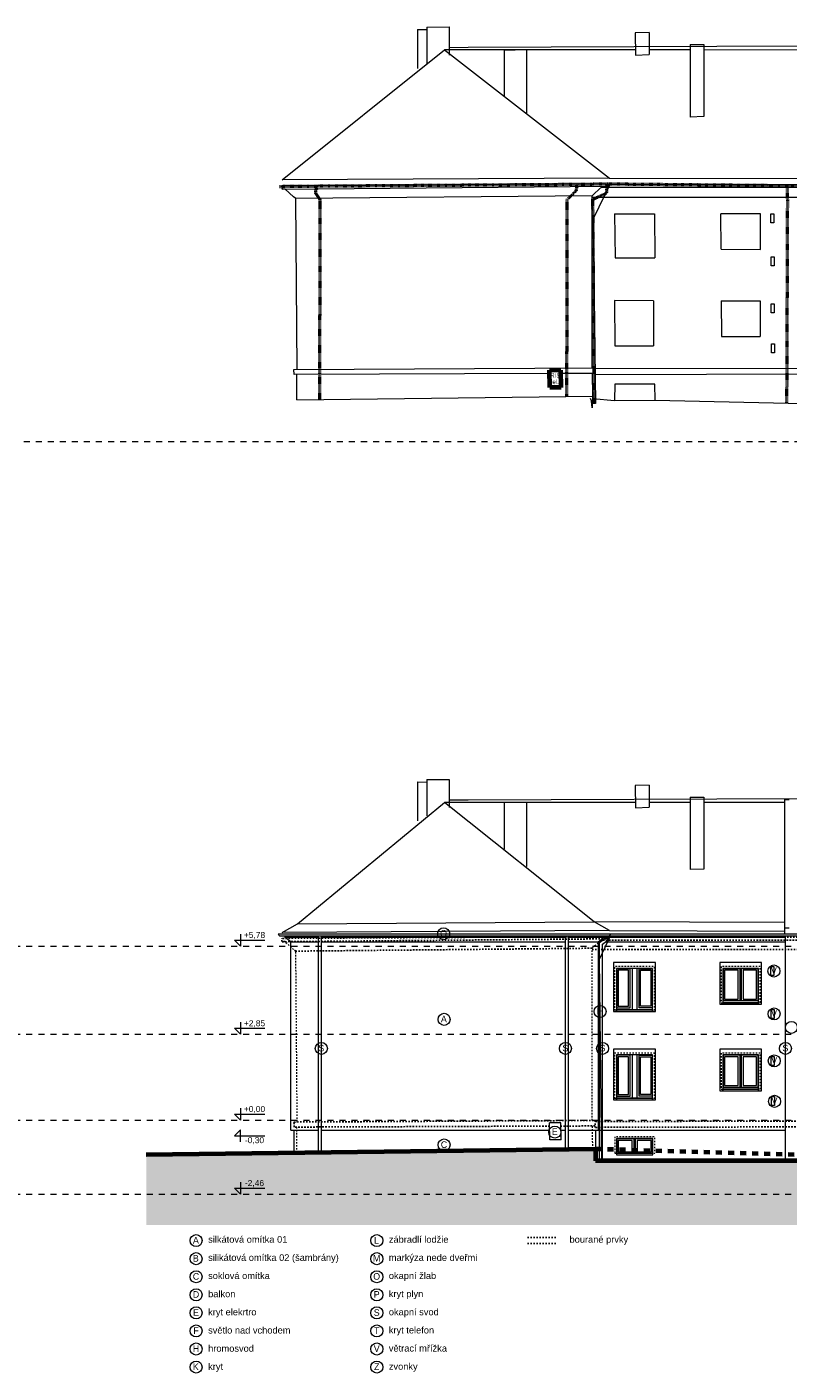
# Model space of a CAD drawing. Extents: x -2490 to 252751, y -28042 to 61627.
# Tile 10 of 13: x 125131 to 150404, y 16835 to 61555. Entities that reach past the tile are written whole.
import ezdxf

# ---------------------------------------------------------------- set-up
doc = ezdxf.new("R2010")
doc.units = 0
doc.header["$MEASUREMENT"] = 0
for name, pattern in [('DGN Style 4', [0.565042, 0.282344, -0.141172, 0.000352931, -0.141172]), ('čárkovaná M', [400, 200, -200]), ('čárkovaná S', [100, 50, -50])]:
    doc.linetypes.add(name, pattern=pattern)
for name, color, linetype, lineweight, true_color in [('2D kreslení - obecné_Číslo_pera__241', 9, 'Continuous', 13, 0x808080), ('blok I_komíny_Číslo_pera__252', 7, 'Continuous', 13, 0x917be6), ('blok I_pohled3_terén_Číslo_pera__30', 7, 'Continuous', 13, 0xfed4ff), ('blok I_pohled4_terén_Číslo_pera__30', 7, 'Continuous', 13, 0xfed4ff), ('blok I_pohled5_terén_Číslo_pera__30', 7, 'Continuous', 13, 0xfed4ff)]:
    doc.layers.add(name, color=color, linetype=linetype, lineweight=lineweight, true_color=true_color)
for name, color, linetype, lineweight in [('2D VÝPLNĚ_Číslo_pera__4', 91, 'Continuous', 13), ('2D ČÁRY_Číslo_pera__1', 7, 'Continuous', 15), ('2D ČÁRY_Číslo_pera__3', 150, 'Continuous', 13), ('blok I_hromosvody_Číslo_pera__3', 150, 'Continuous', 13), ('blok I_hromosvody_Číslo_pera__4', 91, 'Continuous', 13), ('blok I_komíny_Číslo_pera__1', 7, 'Continuous', 15), ('blok I_okapy_Číslo_pera__5', 231, 'Continuous', 50), ('blok I_pohled1_RIS_Číslo_pera__6', 190, 'Continuous', 70), ('Blok I_pohled1_střecha_Číslo_pera__1', 7, 'Continuous', 15), ('blok I_pohled3_fasáda_Číslo_pera__1', 7, 'Continuous', 15), ('blok I_pohled3_fasáda_Číslo_pera__2', 1, 'Continuous', 25), ('blok I_pohled3_fasáda_Číslo_pera__3', 150, 'Continuous', 13), ('blok I_pohled3_fasáda_Číslo_pera__6', 190, 'Continuous', 70), ('blok I_pohled3_střecha_Číslo_pera__1', 7, 'Continuous', 15), ('blok I_pohled3_terén_Číslo_pera__6', 190, 'Continuous', 70), ('blok I_pohled5_fasáda_Číslo_pera__1', 7, 'Continuous', 15), ('blok I_pohled5_fasáda_Číslo_pera__2', 1, 'Continuous', 25), ('blok I_pohled5_mřížky_Číslo_pera__1', 7, 'Continuous', 15), ('blok I_pohled5_mřížky_Číslo_pera__4', 91, 'Continuous', 13), ('blok I_pohled5_okna_Číslo_pera__3', 150, 'Continuous', 13), ('blok I_pohled5_střecha_Číslo_pera__1', 7, 'Continuous', 15), ('blok I_pohled5_střecha_Číslo_pera__6', 190, 'Continuous', 70), ('blok I_pohled5_terén_Číslo_pera__6', 190, 'Continuous', 70), ('KRESBA_Číslo_pera__1', 7, 'Continuous', 15), ('KRESBA_Číslo_pera__4', 91, 'Continuous', 13), ('obrys_Číslo_pera__1', 7, 'Continuous', 15), ('POZNÁMKY.TEXT_Číslo_pera__4', 91, 'Continuous', 13), ('vodorovné konstrukce_Číslo_pera__2', 1, 'Continuous', 25)]:
    doc.layers.add(name, color=color, linetype=linetype, lineweight=lineweight)
doc.styles.add('GENERATED_STYLE_1', font='arial.ttf')
doc.styles.add('GENERATED_STYLE_2', font='txt')
doc.styles.add('GENERATED_STYLE_3', font='txt')

msp = doc.modelspace()

# ---------------------------------------------------------------- hatches: boundary and pattern name
at = {"layer": '2D VÝPLNĚ_Číslo_pera__4', "linetype": 'Continuous'}
msp.add_hatch(color=256, dxfattribs=at).paths.add_polyline_path([(129091, 24098), (129091, 21755), (171846, 21755), (171846, 24558), (159217, 23882), (157759, 23896), (144013, 23889), (144012, 24285)], flags=0)

# ---------------------------------------------------------------- linework, layer by layer
at = {"layer": '2D kreslení - obecné_Číslo_pera__241', "linetype": 'Continuous'}
for centre in [(138968, 31431), (149935, 30192), (138982, 28586), (144161, 28846), (149940, 28766), (150516, 28319), (134907, 27621), (143011, 27621), (144245, 27621), (150317, 27621), (149946, 27206), (149956, 25862), (138982, 24413), (142659, 24840), (130748, 21235), (136748, 21235), (130748, 20635), (136748, 20635), (130748, 20035), (136748, 20035), (130748, 19435), (136748, 19435), (130748, 18835), (136748, 18835), (130748, 18235), (136748, 18235), (130748, 17635), (136748, 17635), (130748, 17035), (136748, 17035)]:
    msp.add_circle(centre, 200, dxfattribs=at)
at = {"layer": '2D ČÁRY_Číslo_pera__1', "linetype": 'Continuous'}
for p, q in [((143967, 31821), (138995, 35794)), ((134112, 31758), (143967, 31821)), ((134807, 24170), (134807, 31356)), ((134907, 24171), (134907, 31356)), ((143011, 24273), (143011, 31356)), ((143111, 24274), (143111, 31356)), ((144320, 31268), (144320, 31356)), ((144420, 31218), (144420, 31356)), ((150317, 23892), (150317, 31356)), ((133893, 24909), (133893, 31161)), ((133893, 31161), (134807, 31161)), ((134907, 31161), (143011, 31161)), ((143111, 31161), (144178, 31161)), ((144095, 31161), (144095, 24909)), ((144145, 23889), (144145, 31136)), ((144245, 23889), (144245, 31086)), ((144345, 31161), (150317, 31161)), ((133893, 24909), (134807, 24909)), ((133993, 24909), (133993, 24160)), ((134907, 24909), (142492, 24909)), ((142862, 24909), (143011, 24909)), ((143111, 24909), (150317, 24909)), ((144012, 24909), (144012, 24285))]:
    msp.add_line(p, q, dxfattribs=at)
at = {"layer": '2D ČÁRY_Číslo_pera__1', "linetype": 'Continuous', "flags": 128}
for points in [[(145906, 28899), (145906, 28849), (146006, 28849), (146006, 30470), (144606, 30470), (144606, 28849), (144706, 28849), (144706, 28899)], [(149419, 29139), (149419, 29089), (149519, 29089), (149519, 30470), (148139, 30470), (148139, 29089), (148239, 29089), (148239, 29139)], [(148859, 29209), (148859, 30269), (148799, 30269), (148799, 29209)], [(145906, 25964), (145906, 25914), (146006, 25914), (146006, 27595), (144606, 27595), (144606, 25914), (144706, 25914), (144706, 25964)], [(149419, 26264), (149419, 26214), (149519, 26214), (149519, 27595), (148139, 27595), (148139, 26214), (148239, 26214), (148239, 26264)], [(148859, 26334), (148859, 27394), (148799, 27394), (148799, 26334)], [(145343, 24135), (145343, 24614), (145283, 24614), (145283, 24135)]]:
    msp.add_lwpolyline(points, dxfattribs=at)
at = {"layer": '2D ČÁRY_Číslo_pera__1', "linetype": 'čárkovaná S', "flags": 128}
for points in [[(144646, 28899), (145966, 28899), (145966, 30339), (144646, 30339)], [(148179, 29139), (149479, 29139), (149479, 30339), (148179, 30339)], [(144646, 25964), (145966, 25964), (145966, 27464), (144646, 27464)], [(148179, 26264), (149479, 26264), (149479, 27464), (148179, 27464)], [(144648, 24135), (145978, 24135), (145978, 24684), (144648, 24684)]]:
    msp.add_lwpolyline(points, close=True, dxfattribs=at)
at = {"layer": '2D ČÁRY_Číslo_pera__1', "linetype": 'Continuous', "flags": 128}
for points in [[(144706, 28899), (145906, 28899), (145906, 30279), (144706, 30279)], [(144716, 28969), (145156, 28969), (145156, 30269), (144716, 30269)], [(144766, 29019), (145106, 29019), (145106, 30219), (144766, 30219)], [(145896, 28969), (145456, 28969), (145456, 30269), (145896, 30269)], [(145846, 29019), (145506, 29019), (145506, 30219), (145846, 30219)], [(148239, 29139), (149419, 29139), (149419, 30279), (148239, 30279)], [(148249, 29209), (149409, 29209), (149409, 30269), (148249, 30269)], [(148299, 29259), (148749, 29259), (148749, 30219), (148299, 30219)], [(148909, 29259), (149359, 29259), (149359, 30219), (148909, 30219)], [(144706, 25964), (145906, 25964), (145906, 27404), (144706, 27404)], [(144716, 26034), (145156, 26034), (145156, 27394), (144716, 27394)], [(144766, 26084), (145106, 26084), (145106, 27344), (144766, 27344)], [(145896, 26034), (145456, 26034), (145456, 27394), (145896, 27394)], [(145846, 26084), (145506, 26084), (145506, 27344), (145846, 27344)], [(148239, 26264), (149419, 26264), (149419, 27404), (148239, 27404)], [(148249, 26334), (149409, 26334), (149409, 27394), (148249, 27394)], [(148299, 26384), (148749, 26384), (148749, 27344), (148299, 27344)], [(148909, 26384), (149359, 26384), (149359, 27344), (148909, 27344)], [(144708, 24135), (145918, 24135), (145918, 24624), (144708, 24624)], [(144718, 24135), (145908, 24135), (145908, 24614), (144718, 24614)], [(144768, 24185), (145233, 24185), (145233, 24564), (144768, 24564)], [(145858, 24185), (145858, 24564), (145393, 24564), (145393, 24185)], [(144708, 24135), (144708, 24085), (145918, 24085), (145918, 24135)]]:
    msp.add_lwpolyline(points, close=True, dxfattribs=at)
at = {"layer": '2D ČÁRY_Číslo_pera__3', "linetype": 'čárkovaná M'}
for p, q in [((11823, 47780), (252751, 47780)), ((-2490, 31021), (252751, 31021)), ((-2490, 28090), (252751, 28090)), ((-2490, 25240), (252751, 25240)), ((-2490, 22780), (252751, 22780))]:
    msp.add_line(p, q, dxfattribs=at)
at = {"layer": 'blok I_hromosvody_Číslo_pera__3', "linetype": 'Continuous'}
for p, q in [((139779, 35867), (139147, 35863)), ((150794, 35910), (139779, 35867)), ((144139, 30590), (144524, 31379)), ((144223, 23889), (144139, 30590))]:
    msp.add_line(p, q, dxfattribs=at)
at = {"layer": 'blok I_hromosvody_Číslo_pera__4', "linetype": 'Continuous'}
for p, q in [((139779, 60867), (139147, 60863)), ((150794, 60910), (139779, 60867)), ((143944, 55191), (144524, 56379)), ((144021, 49041), (143944, 55191))]:
    msp.add_line(p, q, dxfattribs=at)
at = {"layer": 'blok I_komíny_Číslo_pera__1', "linetype": 'Continuous'}
for p, q in [((138104, 36471), (138409, 36468)), ((138104, 36471), (138104, 35177)), ((138409, 36551), (139147, 36555)), ((138409, 36551), (138409, 35345)), ((139147, 36555), (139147, 35620)), ((145796, 36365), (145332, 36359)), ((145332, 36359), (145333, 35614)), ((145796, 36365), (145796, 35637)), ((140977, 35787), (141723, 35805)), ((140977, 35787), (140977, 34237)), ((141723, 35805), (141724, 33659)), ((147158, 35968), (147610, 35966)), ((147158, 35968), (147158, 33562)), ((147610, 35966), (147610, 33574)), ((145333, 35614), (145796, 35637)), ((147610, 33574), (147158, 33562))]:
    msp.add_line(p, q, dxfattribs=at)
at = {"layer": 'blok I_komíny_Číslo_pera__252', "linetype": 'Continuous'}
for p, q in [((138104, 61471), (138409, 61468)), ((138104, 61471), (138104, 60177)), ((138409, 61551), (139147, 61555)), ((138409, 61551), (138409, 60345)), ((139147, 61555), (139147, 60620)), ((145796, 61365), (145332, 61359)), ((145332, 61359), (145333, 60614)), ((145796, 61365), (145796, 60637)), ((147158, 60968), (147610, 60966)), ((147158, 60968), (147158, 58562)), ((147610, 60966), (147610, 58574)), ((140977, 60787), (141723, 60805)), ((140977, 60787), (140977, 59237)), ((141723, 60805), (141724, 58659)), ((145333, 60614), (145796, 60637)), ((147610, 58574), (147158, 58562))]:
    msp.add_line(p, q, dxfattribs=at)
at = {"layer": 'blok I_okapy_Číslo_pera__5', "linetype": 'DGN Style 4'}
for p, q in [((133516, 56258), (134753, 56270)), ((134718, 56043), (134753, 56270)), ((134869, 55816), (134718, 56043)), ((134753, 56270), (143412, 56330)), ((143073, 55828), (143375, 56117)), ((143375, 56117), (143412, 56330)), ((143412, 56330), (144408, 56343)), ((143925, 55833), (144379, 56037)), ((144379, 56037), (144402, 56266)), ((144402, 56266), (144408, 56343)), ((144408, 56343), (150382, 56286)), ((150380, 56056), (150382, 56286)), ((150392, 55818), (150380, 56056)), ((150382, 56286), (167392, 56290)), ((134857, 49156), (134869, 55816)), ((143061, 49273), (143073, 55828)), ((143968, 49036), (143925, 55833)), ((150367, 49062), (150392, 55818)), ((144402, 31266), (144408, 31343))]:
    msp.add_line(p, q, dxfattribs=at)
at = {"layer": 'Blok I_pohled1_střecha_Číslo_pera__1', "linetype": 'Continuous'}
for p, q in [((133601, 31470), (134112, 31758)), ((144478, 31533), (143967, 31821))]:
    msp.add_line(p, q, dxfattribs=at)
at = {"layer": 'blok I_pohled3_fasáda_Číslo_pera__1', "linetype": 'Continuous'}
for p, q in [((144371, 56337), (133593, 56276)), ((133605, 56165), (133593, 56276)), ((133605, 56165), (144360, 56261)), ((133702, 56170), (133605, 56165)), ((133987, 55905), (133702, 56170)), ((134060, 55852), (133987, 55905)), ((143895, 55948), (134060, 55852)), ((143895, 55948), (143989, 56028)), ((143901, 50227), (143895, 55948)), ((143989, 56028), (144227, 56259)), ((144360, 56261), (144371, 56337)), ((134106, 50177), (134060, 55852)), ((133998, 50175), (143996, 50227)), ((134001, 50007), (133998, 50175)), ((143996, 50227), (143996, 49998)), ((142489, 50039), (134001, 50007)), ((134091, 49161), (134094, 50008)), ((143996, 50045), (142859, 50040)), ((143919, 49284), (143909, 50044)), ((142858, 25150), (142488, 25149)), ((142495, 24579), (142488, 25149)), ((142865, 24580), (142858, 25150)), ((142865, 24580), (142495, 24579))]:
    msp.add_line(p, q, dxfattribs=at)
at = {"layer": 'blok I_pohled3_fasáda_Číslo_pera__2', "linetype": 'čárkovaná S'}
for p, q in [((144371, 31337), (133593, 31276)), ((144360, 31261), (144371, 31337)), ((133605, 31165), (133593, 31276)), ((133605, 31165), (144360, 31261)), ((133702, 31170), (133605, 31165)), ((133987, 30905), (133702, 31170)), ((134060, 30852), (133987, 30905)), ((143895, 30948), (134060, 30852)), ((143895, 30948), (143989, 31028)), ((143989, 31028), (144227, 31259)), ((133998, 25175), (143996, 25227)), ((134001, 25007), (133998, 25175)), ((143996, 25045), (142859, 25040)), ((143996, 25227), (143996, 24998)), ((142489, 25039), (134001, 25007))]:
    msp.add_line(p, q, dxfattribs=at)
at = {"layer": 'blok I_pohled3_fasáda_Číslo_pera__3', "linetype": 'čárkovaná S'}
for p, q in [((143901, 25227), (143895, 30948)), ((134106, 25177), (134060, 30852)), ((143919, 24284), (143909, 25044)), ((134091, 24161), (134094, 25008))]:
    msp.add_line(p, q, dxfattribs=at)
at = {"layer": 'blok I_pohled3_fasáda_Číslo_pera__6', "linetype": 'Continuous'}
for p, q in [((142858, 50150), (142488, 50149)), ((142495, 49579), (142488, 50149)), ((142865, 49580), (142858, 50150)), ((142865, 49580), (142495, 49579))]:
    msp.add_line(p, q, dxfattribs=at)
at = {"layer": 'blok I_pohled3_střecha_Číslo_pera__1', "linetype": 'Continuous'}
for p, q in [((133601, 56470), (138995, 60794)), ((138995, 60794), (144478, 56533)), ((144478, 56533), (133601, 56470)), ((134112, 31758), (138995, 35794)), ((144478, 31533), (133601, 31470))]:
    msp.add_line(p, q, dxfattribs=at)
at = {"layer": 'blok I_pohled3_terén_Číslo_pera__30', "linetype": 'Continuous'}
for p, q in [((134091, 49161), (143919, 49284)), ((143919, 49284), (143920, 49208))]:
    msp.add_line(p, q, dxfattribs=at)
at = {"layer": 'blok I_pohled3_terén_Číslo_pera__6', "linetype": 'Continuous'}
for p, q in [((129091, 24098), (144012, 24285)), ((144012, 24285), (144013, 23889))]:
    msp.add_line(p, q, dxfattribs=at)
at = {"layer": 'blok I_pohled4_terén_Číslo_pera__30', "linetype": 'Continuous'}
for p, q in [((143876, 49133), (143844, 49215)), ((143917, 49424), (143904, 48906)), ((143900, 48906), (143876, 49133))]:
    msp.add_line(p, q, dxfattribs=at)
at = {"layer": 'blok I_pohled5_fasáda_Číslo_pera__1', "linetype": 'Continuous'}
for p, q in [((143895, 55901), (166846, 55901)), ((167306, 56221), (144186, 56220)), ((144370, 56333), (167304, 56289)), ((157761, 50224), (143996, 50191)), ((157761, 50032), (143996, 49998))]:
    msp.add_line(p, q, dxfattribs=at)
at = {"layer": 'blok I_pohled5_fasáda_Číslo_pera__2', "linetype": 'čárkovaná S'}
for p, q in [((144370, 31333), (167304, 31289)), ((143895, 30901), (166846, 30901)), ((167306, 31221), (144186, 31220)), ((157761, 25224), (143996, 25191)), ((157761, 25032), (143996, 24998))]:
    msp.add_line(p, q, dxfattribs=at)
at = {"layer": 'blok I_pohled5_mřížky_Číslo_pera__1', "linetype": 'Continuous'}
for p, q in [((149835, 30342), (149935, 30342)), ((149835, 30042), (149835, 30342)), ((149935, 30042), (149835, 30042)), ((149935, 30342), (149935, 30042)), ((149840, 28916), (149940, 28916)), ((149840, 28616), (149840, 28916)), ((149940, 28916), (149940, 28616)), ((149940, 28616), (149840, 28616)), ((149846, 27356), (149946, 27356)), ((149846, 27056), (149846, 27356)), ((149946, 27356), (149946, 27056)), ((149946, 27056), (149846, 27056)), ((149856, 26023), (149956, 26023)), ((149856, 25723), (149856, 26023)), ((149956, 26023), (149956, 25723)), ((149956, 25723), (149856, 25723))]:
    msp.add_line(p, q, dxfattribs=at)
at = {"layer": 'blok I_pohled5_mřížky_Číslo_pera__4', "linetype": 'Continuous'}
for p, q in [((149835, 55342), (149935, 55342)), ((149835, 55042), (149835, 55342)), ((149935, 55042), (149835, 55042)), ((149935, 55342), (149935, 55042)), ((149840, 53916), (149940, 53916)), ((149840, 53616), (149840, 53916)), ((149940, 53916), (149940, 53616)), ((149940, 53616), (149840, 53616)), ((149846, 52356), (149946, 52356)), ((149846, 52056), (149846, 52356)), ((149946, 52356), (149946, 52056)), ((149946, 52056), (149846, 52056)), ((149856, 51023), (149956, 51023)), ((149856, 50723), (149856, 51023)), ((149956, 51023), (149956, 50723)), ((149956, 50723), (149856, 50723))]:
    msp.add_line(p, q, dxfattribs=at)
at = {"layer": 'blok I_pohled5_okna_Číslo_pera__3', "linetype": 'Continuous'}
for p, q in [((144644, 55346), (145968, 55343)), ((144644, 55346), (144659, 53882)), ((145968, 55343), (145983, 53879)), ((149485, 55341), (148175, 55349)), ((148180, 54170), (148175, 55349)), ((149491, 54162), (149485, 55341)), ((148180, 54170), (149491, 54162)), ((144659, 53882), (145983, 53879)), ((144643, 52461), (144651, 50963)), ((145932, 52456), (144643, 52461)), ((145932, 52456), (145939, 50958)), ((148185, 52458), (149474, 52455)), ((148185, 52458), (148195, 51271)), ((149474, 52455), (149483, 51268)), ((148195, 51271), (149483, 51268)), ((144651, 50963), (145939, 50958)), ((144650, 49687), (144641, 49148)), ((145976, 49682), (144650, 49687)), ((145987, 49153), (145976, 49682)), ((144641, 49148), (145987, 49153))]:
    msp.add_line(p, q, dxfattribs=at)
at = {"layer": 'blok I_pohled5_střecha_Číslo_pera__1', "linetype": 'Continuous'}
for p, q in [((145332, 60791), (138995, 60794)), ((147158, 60790), (145796, 60791)), ((155018, 60786), (147610, 60790)), ((144478, 56533), (167379, 56473)), ((145332, 35791), (138995, 35794)), ((147158, 35790), (145796, 35791)), ((150292, 35788), (147610, 35790)), ((150292, 31431), (150292, 35888)), ((150292, 35888), (150442, 35888)), ((150292, 31805), (143967, 31821)), ((133693, 31311), (134807, 31311)), ((134907, 31311), (143011, 31311)), ((143111, 31311), (144320, 31311)), ((144420, 31311), (150317, 31311)), ((144478, 31533), (150292, 31517)), ((150442, 31617), (150292, 31617)), ((145226, 30279), (145226, 28899)), ((145386, 30279), (145386, 28899)), ((145226, 27404), (145226, 25964)), ((145386, 27404), (145386, 25964))]:
    msp.add_line(p, q, dxfattribs=at)
at = {"layer": 'blok I_pohled5_střecha_Číslo_pera__6', "linetype": 'Continuous'}
msp.add_line((159217, 23882), (144013, 23889), dxfattribs=at)
at = {"layer": 'blok I_pohled5_terén_Číslo_pera__30', "linetype": 'Continuous'}
for p, q in [((143920, 49208), (144641, 49148)), ((144641, 49148), (145987, 49153)), ((145987, 49153), (157759, 48896))]:
    msp.add_line(p, q, dxfattribs=at)
at = {"layer": 'blok I_pohled5_terén_Číslo_pera__6', "linetype": 'čárkovaná M'}
msp.add_line((144012, 24285), (157759, 23896), dxfattribs=at)
at = {"layer": 'KRESBA_Číslo_pera__1', "linetype": 'Continuous', "flags": 128}
for points in [[(148239, 29089), (149419, 29089), (149419, 29139), (148239, 29139)], [(144706, 28849), (145906, 28849), (145906, 28899), (144706, 28899)], [(144706, 25914), (145906, 25914), (145906, 25964), (144706, 25964)], [(148239, 26214), (149419, 26214), (149419, 26264), (148239, 26264)]]:
    msp.add_lwpolyline(points, close=True, dxfattribs=at)
at = {"layer": 'KRESBA_Číslo_pera__4', "linetype": 'Continuous', "flags": 128}
for points in [[(132227, 31421), (132227, 31021), (132027, 31221), (133027, 31221)], [(132227, 28490), (132227, 28090), (132027, 28290), (133027, 28290)], [(132227, 25640), (132227, 25240), (132027, 25440), (133027, 25440)], [(132227, 24520), (132227, 24920), (132027, 24720), (133027, 24720)], [(132227, 23180), (132227, 22780), (132027, 22980), (133027, 22980)]]:
    msp.add_lwpolyline(points, dxfattribs=at)
at = {"layer": 'obrys_Číslo_pera__1', "linetype": 'Continuous'}
for p, q in [((133476, 31431), (167463, 31431)), ((133551, 31356), (167388, 31356)), ((133693, 31361), (133693, 31311)), ((133893, 31161), (133693, 31311)), ((144095, 31161), (144295, 31311)), ((144295, 31361), (144295, 31311)), ((144145, 31136), (144320, 31268)), ((144245, 31086), (144420, 31218))]:
    msp.add_line(p, q, dxfattribs=at)
for centre, start, end in [((133551, 31431), 180, 270), ((144437, 31431), 270, 0)]:
    msp.add_arc(centre, 75, start, end, dxfattribs=at)
at = {"layer": 'vodorovné konstrukce_Číslo_pera__2', "linetype": 'čárkovaná S'}
for p, q in [((141748, 21335), (142748, 21335)), ((141748, 21135), (142748, 21135))]:
    msp.add_line(p, q, dxfattribs=at)

# ---------------------------------------------------------------- texts
at = {"layer": 'blok I_pohled1_RIS_Číslo_pera__6', "linetype": 'Continuous', "char_height": 150, "attachment_point": 1, "style": 'GENERATED_STYLE_2'}
for s, insert in [('{RIS}', (142504, 50050)), ('{el.}', (142576, 49838))]:
    msp.add_mtext(s, dxfattribs=dict(at, insert=insert))
at = {"layer": 'POZNÁMKY.TEXT_Číslo_pera__4', "linetype": 'Continuous'}
for s, insert, char_height, attachment_point, style in [('{+5,78}', (132334, 31369), 200, 4, 'GENERATED_STYLE_1'), ('{O}', (138850, 31439), 220, 4, 'GENERATED_STYLE_3'), ('{V}', (149835, 30205), 220, 4, 'GENERATED_STYLE_3'), ('{A}', (138877, 28599), 220, 4, 'GENERATED_STYLE_3'), ('{H}', (144052, 28859), 220, 4, 'GENERATED_STYLE_3'), ('{V}', (149840, 28779), 220, 4, 'GENERATED_STYLE_3'), ('{+2,85}', (132334, 28438), 200, 4, 'GENERATED_STYLE_1'), ('{S}', (134806, 27630), 220, 4, 'GENERATED_STYLE_3'), ('{S}', (142911, 27630), 220, 4, 'GENERATED_STYLE_3'), ('{S}', (144144, 27630), 220, 4, 'GENERATED_STYLE_3'), ('{S}', (150216, 27630), 220, 4, 'GENERATED_STYLE_3'), ('{V}', (149846, 27219), 220, 4, 'GENERATED_STYLE_3'), ('{V}', (149855, 25875), 220, 4, 'GENERATED_STYLE_3'), ('{+0,00}', (132334, 25588), 200, 4, 'GENERATED_STYLE_1'), ('{-0,30}', (132368, 24554), 200, 4, 'GENERATED_STYLE_1'), ('{E}', (142559, 24853), 220, 4, 'GENERATED_STYLE_3'), ('{C}', (138873, 24422), 220, 4, 'GENERATED_STYLE_3'), ('{-2,46}', (132368, 23128), 200, 4, 'GENERATED_STYLE_1'), ('{A}', (130643, 21247), 220, 4, 'GENERATED_STYLE_3'), ('{L}', (136655, 21247), 220, 4, 'GENERATED_STYLE_3'), ('{bourané prvky}', (143148, 21385), 220, 1, 'GENERATED_STYLE_1'), ('{B}', (130639, 20647), 220, 4, 'GENERATED_STYLE_3'), ('{M}', (136622, 20647), 220, 4, 'GENERATED_STYLE_3'), ('{C}', (130639, 20044), 220, 4, 'GENERATED_STYLE_3'), ('{O}', (136630, 20044), 220, 4, 'GENERATED_STYLE_3'), ('{D}', (130639, 19447), 220, 4, 'GENERATED_STYLE_3'), ('{P}', (136647, 19447), 220, 4, 'GENERATED_STYLE_3'), ('{E}', (130647, 18847), 220, 4, 'GENERATED_STYLE_3'), ('{S}', (136647, 18844), 220, 4, 'GENERATED_STYLE_3'), ('{F}', (130655, 18247), 220, 4, 'GENERATED_STYLE_3'), ('{T}', (136655, 18247), 220, 4, 'GENERATED_STYLE_3'), ('{H}', (130639, 17647), 220, 4, 'GENERATED_STYLE_3'), ('{V}', (136647, 17647), 220, 4, 'GENERATED_STYLE_3'), ('{K}', (130639, 17047), 220, 4, 'GENERATED_STYLE_3'), ('{Z}', (136655, 17047), 220, 4, 'GENERATED_STYLE_3')]:
    msp.add_mtext(s, dxfattribs=dict(at, insert=insert, char_height=char_height, attachment_point=attachment_point, style=style))
at = {"layer": 'POZNÁMKY.TEXT_Číslo_pera__4', "linetype": 'Continuous', "char_height": 220, "attachment_point": 1, "style": 'GENERATED_STYLE_1'}
for s, insert, line_spacing_factor in [('{silkátová omítka 01\\Psilikátová omítka 02 (šambrány)\\Psoklová omítka\\Pbalkon\\Pkryt elekrtro\\Psvětlo nad vchodem\\Phromosvod\\Pkryt}', (131148, 21385), 1.644924), ('{zábradlí lodžie\\Pmarkýza nede dveřmi\\Pokapní žlab\\Pkryt plyn\\Pokapní svod\\Pkryt telefon\\Pvětrací mřížka\\Pzvonky}', (137148, 21385), 1.64338)]:
    msp.add_mtext(s, dxfattribs=dict(at, insert=insert, line_spacing_factor=line_spacing_factor))

doc.saveas('drawing.dxf')
